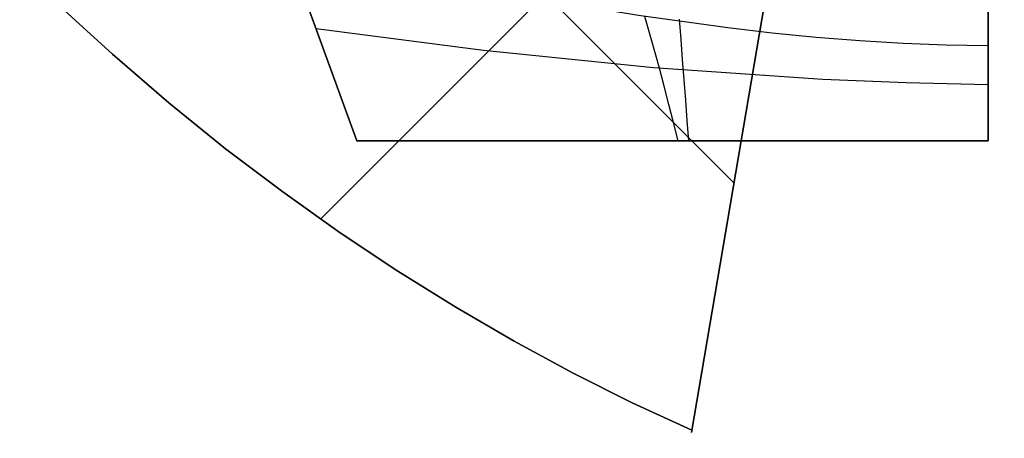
# Model space of a CAD drawing. Header units: millimetres. Extents: x -630 to 192, y -7 to 1615.
# Tile 149 of 249: x -606.091 to -603.752, y 1600.946 to 1601.941. Entities that reach past the tile are written whole.
import ezdxf

# ---------------------------------------------------------------- set-up
doc = ezdxf.new("R2010")
doc.units = ezdxf.units.MM
doc.header["$MEASUREMENT"] = 0
doc.layers.add('OVIDIO 160x80x72h', color=7, linetype='Continuous')

msp = doc.modelspace()

# ---------------------------------------------------------------- linework, layer by layer
at = {"layer": 'OVIDIO 160x80x72h'}
for points in [[(-605.2904865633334, 1601.653374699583), (-606.0615415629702, 1603.771705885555)], [(-606.0615415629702, 1603.771705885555), (-605.2904865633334, 1601.653374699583)], [(-604.3947557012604, 1601.55302804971), (-605.527662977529, 1602.685935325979)], [(-605.3771843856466, 1601.46719748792), (-604.2609650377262, 1602.583416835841)], [(-605.2904865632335, 1601.653374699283), (-603.7904865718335, 1601.653374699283)], [(-603.7904865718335, 1601.653374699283), (-605.2904865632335, 1601.653374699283)]]:
    msp.add_lwpolyline(points, dxfattribs=at)
at = {"layer": 'OVIDIO 160x80x72h', "extrusion": (0, 1.591870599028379e-08, 0.9999999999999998)}
for points in [[(-606.061443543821, 1603.771379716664), (-605.2904865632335, 1601.653363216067)], [(-605.2904865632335, 1601.653363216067), (-606.061443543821, 1603.771379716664)]]:
    msp.add_lwpolyline(points, dxfattribs=at)
at = {"layer": 'OVIDIO 160x80x72h', "extrusion": (0.2655070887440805, 0.8812084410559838, -0.3911235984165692)}
for points in [[(996.2072264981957, 1135.413686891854), (1041.826962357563, 1194.633811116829)], [(1041.826962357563, 1194.633811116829), (996.2072264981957, 1135.413686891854)]]:
    msp.add_lwpolyline(points, dxfattribs=at)
at = {"layer": 'OVIDIO 160x80x72h', "extrusion": (1.175016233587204e-06, 6.888404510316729e-06, 0.9999999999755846)}
for points in [[(-604.2228602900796, 1602.56074611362), (-604.4958644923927, 1600.960288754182)], [(-604.4958644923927, 1600.960288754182), (-604.2228602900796, 1602.56074611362)]]:
    msp.add_lwpolyline(points, dxfattribs=at)
at = {"layer": 'OVIDIO 160x80x72h', "extrusion": (0.2653498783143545, 0.8812713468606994, -0.3910885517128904)}
for points in [[(1040.605188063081, 1194.532520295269), (1038.489852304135, 1191.784973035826)], [(1038.489852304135, 1191.784973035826), (1040.605188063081, 1194.532520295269)]]:
    msp.add_lwpolyline(points, dxfattribs=at)
at = {"layer": 'OVIDIO 160x80x72h', "extrusion": (0.2655604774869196, 0.8811853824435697, -0.3911393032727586)}
for points in [[(1042.636154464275, 1194.092245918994), (996.315855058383, 1133.973950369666)], [(996.315855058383, 1133.973950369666), (1042.636154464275, 1194.092245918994)]]:
    msp.add_lwpolyline(points, dxfattribs=at)
at = {"layer": 'OVIDIO 160x80x72h', "extrusion": (0.2653521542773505, 0.8812746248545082, -0.3910796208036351)}
msp.add_lwpolyline([(1038.581208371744, 1191.70607684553), (1040.507060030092, 1194.20743951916)], dxfattribs=at)
at = {"layer": 'OVIDIO 160x80x72h', "extrusion": (0.1226097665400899, 0.2760676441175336, 0.9532856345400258)}
msp.add_lwpolyline([(1201.571352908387, -943.4497384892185), (1201.571352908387, -944.9497334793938)], dxfattribs=at)
at = {"layer": 'OVIDIO 160x80x72h', "extrusion": (0, 1, 0)}
for points in [[(603.7904865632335, 719.8661606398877), (605.2904865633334, 719.8661611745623)], [(605.2904865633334, 719.8661611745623), (603.7904865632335, 719.8661606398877)], [(603.7904865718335, 721.3661611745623), (219.1110592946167, 721.3661611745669)], [(219.1110592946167, 721.3661611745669), (603.7904865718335, 721.3661611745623)], [(219.1110592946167, 719.8661608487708), (603.7904865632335, 719.8661606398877)], [(603.7904865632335, 719.8661606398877), (219.1110592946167, 719.8661608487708)]]:
    msp.add_lwpolyline(points, dxfattribs=at)
at = {"layer": 'OVIDIO 160x80x72h', "extrusion": (0.2653579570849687, 0.8812691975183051, -0.3910879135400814)}
for points in [[(1038.681141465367, 1191.642811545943), (1040.417501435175, 1193.898040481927)], [(1040.417501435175, 1193.898040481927), (1038.681141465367, 1191.642811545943)]]:
    msp.add_lwpolyline(points, dxfattribs=at)
at = {"layer": 'OVIDIO 160x80x72h'}
for points in [[(-604.4950186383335, 1600.965247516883, 719.8662046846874), (-604.6363443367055, 1601.030714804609, 719.86614141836), (-604.7769155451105, 1601.101274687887, 719.8660323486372), (-604.9166524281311, 1601.176913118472, 719.8659985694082), (-605.05547515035, 1601.257616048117, 719.8661611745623), (-605.1933386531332, 1601.343425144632, 719.8665625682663), (-605.3303369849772, 1601.434604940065, 719.8669303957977), (-605.4665989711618, 1601.531475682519, 719.8669136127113), (-605.6022534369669, 1601.6343576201, 719.8661611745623), (-605.73728775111, 1601.743465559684, 719.8644968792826), (-605.8711234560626, 1601.858592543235, 719.8624438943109), (-606.003040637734, 1601.97942617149, 719.8607002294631), (-606.1323193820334, 1602.105654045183, 719.8599638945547)], [(-606.1323193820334, 1602.105654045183, 719.8599638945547), (-606.003040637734, 1601.97942617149, 719.8607002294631), (-605.8711234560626, 1601.858592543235, 719.8624438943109), (-605.73728775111, 1601.743465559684, 719.8644968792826), (-605.6022534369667, 1601.6343576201, 719.8661611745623), (-605.4665989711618, 1601.531475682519, 719.8669136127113), (-605.3303369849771, 1601.434604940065, 719.8669303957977), (-605.193338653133, 1601.343425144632, 719.8665625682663), (-605.0554751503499, 1601.257616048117, 719.8661611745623), (-604.9166524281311, 1601.176913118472, 719.8659985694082), (-604.7769155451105, 1601.101274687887, 719.8660323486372), (-604.6363443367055, 1601.030714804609, 719.86614141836), (-604.4950186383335, 1600.965247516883, 719.8662046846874)], [(-603.7907535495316, 1601.879120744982, 719.812953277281), (-603.890992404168, 1601.880637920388, 719.8133963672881), (-603.9926025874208, 1601.884519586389, 719.8149704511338), (-604.0954063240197, 1601.890642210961, 719.8175155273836), (-604.1992258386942, 1601.898882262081, 719.8208715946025), (-604.3038833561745, 1601.909116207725, 719.8248786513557), (-604.4092011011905, 1601.92122051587, 719.8293766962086), (-604.6211061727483, 1601.950546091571, 719.8392057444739), (-604.8335188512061, 1601.985870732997, 719.8490787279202), (-605.0450169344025, 1602.026206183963, 719.8577156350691), (-605.2541782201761, 1602.070564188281, 719.8638364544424), (-605.4595805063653, 1602.117956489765, 719.8661611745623)], [(-603.7904865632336, 1601.653374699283, 721.3661611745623), (-603.7904865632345, 1601.7207315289, 721.3649996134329), (-603.7904865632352, 1601.788002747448, 721.361529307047), (-603.7904865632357, 1601.85511536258, 721.3557718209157), (-603.7904865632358, 1601.92199638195, 721.3477487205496), (-603.7904865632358, 1601.988572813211, 721.3374815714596)], [(-603.7904865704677, 1601.970944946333, 721.3407875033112), (-603.7904865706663, 1601.924765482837, 721.3476623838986), (-603.790486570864, 1601.878799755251, 721.3534164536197), (-603.7904865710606, 1601.833083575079, 721.358070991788), (-603.7904865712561, 1601.787651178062, 721.3616485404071), (-603.7904865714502, 1601.74253518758, 721.3641727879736), (-603.7904865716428, 1601.697766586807, 721.3656684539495), (-603.7904865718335, 1601.653374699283, 721.3661611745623)], [(-604.5273935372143, 1601.653001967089, 719.8661622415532), (-604.5382484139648, 1601.696382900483, 719.8655663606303), (-604.5492722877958, 1601.739704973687, 719.8637157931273), (-604.5604572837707, 1601.782792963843, 719.8606695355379), (-604.5717955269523, 1601.825471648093, 719.8564865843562), (-604.5803139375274, 1601.856813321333, 719.8526868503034), (-604.5889093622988, 1601.887771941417, 719.8483709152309), (-604.6063183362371, 1601.948298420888, 719.8385051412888)], [(-604.5017226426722, 1601.653374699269, 721.3661611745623), (-604.5054714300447, 1601.70143705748, 721.3656086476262), (-604.5092218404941, 1601.749585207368, 721.3639568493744), (-604.5129733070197, 1601.79777409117, 721.3612144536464), (-604.5167252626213, 1601.845958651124, 721.3573901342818), (-604.5204771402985, 1601.894093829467, 721.35249256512), (-604.5242283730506, 1601.942134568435, 721.3465304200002)], [(-603.7904865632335, 1601.653374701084, 719.8661606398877), (-603.790559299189, 1601.669798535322, 719.8658842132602), (-603.7906292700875, 1601.686199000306, 719.8650586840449), (-603.7906955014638, 1601.702558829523, 719.8636896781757), (-603.790757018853, 1601.718860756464, 719.8617828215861), (-603.7908128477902, 1601.735087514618, 719.8593437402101), (-603.7908620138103, 1601.751221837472, 719.8563780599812), (-603.7909035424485, 1601.767246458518, 719.8528914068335), (-603.7909364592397, 1601.783144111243, 719.8488894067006), (-603.790959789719, 1601.798897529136, 719.8443776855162), (-603.7909725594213, 1601.814489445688, 719.8393618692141), (-603.7909737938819, 1601.829902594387, 719.8338475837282), (-603.7909625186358, 1601.845119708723, 719.8278404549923), (-603.7909377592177, 1601.860123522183, 719.8213461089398), (-603.790898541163, 1601.874896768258, 719.814370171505), (-603.7908438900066, 1601.889422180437, 719.8069182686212), (-603.7907728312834, 1601.903682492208, 719.7989960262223), (-603.7906850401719, 1601.917661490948, 719.7906100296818), (-603.7905827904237, 1601.931347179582, 719.7817707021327), (-603.7904690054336, 1601.944728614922, 719.7724894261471)], [(-603.7904690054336, 1601.944728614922, 719.7724894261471), (-603.7905827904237, 1601.931347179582, 719.7817707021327), (-603.7906850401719, 1601.917661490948, 719.7906100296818), (-603.7907728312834, 1601.903682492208, 719.7989960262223), (-603.7908438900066, 1601.889422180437, 719.8069182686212), (-603.790898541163, 1601.874896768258, 719.814370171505), (-603.7909377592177, 1601.860123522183, 719.8213461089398), (-603.7909625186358, 1601.845119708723, 719.8278404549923), (-603.7909737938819, 1601.829902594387, 719.8338475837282), (-603.7909725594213, 1601.814489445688, 719.8393618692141), (-603.790959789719, 1601.798897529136, 719.8443776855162), (-603.7909364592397, 1601.783144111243, 719.8488894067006), (-603.7909035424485, 1601.767246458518, 719.8528914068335), (-603.7908620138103, 1601.751221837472, 719.8563780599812), (-603.7908128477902, 1601.735087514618, 719.8593437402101), (-603.790757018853, 1601.718860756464, 719.8617828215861), (-603.7906955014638, 1601.702558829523, 719.8636896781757), (-603.7906292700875, 1601.686199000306, 719.8650586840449), (-603.790559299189, 1601.669798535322, 719.8658842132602), (-603.7904865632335, 1601.653374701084, 719.8661606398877)], [(-603.7906367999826, 1601.786092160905, 719.8485711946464), (-603.9857639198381, 1601.790497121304, 719.8488369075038), (-604.1839153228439, 1601.798888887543, 719.8505994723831), (-604.5857891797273, 1601.826663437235, 719.8567260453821), (-604.9892547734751, 1601.867477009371, 719.8631726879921), (-605.3873085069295, 1601.91939080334, 719.8661611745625)]]:
    msp.add_polyline3d(points, dxfattribs=at)

doc.saveas('drawing.dxf')
